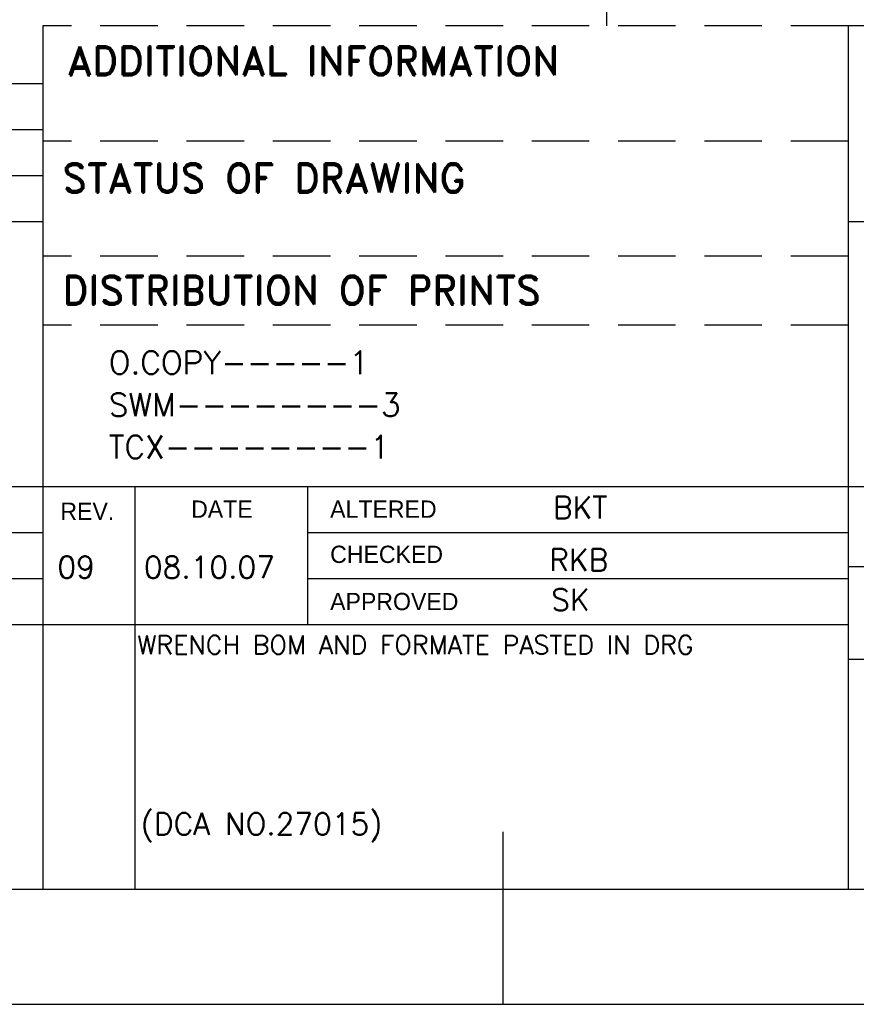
# Model space of a CAD drawing. Extents: x 5111 to 10755, y 3088 to 7079.
# Tile 4 of 8: x 7369 to 8346, y 3088 to 4237. Entities that reach past the tile are written whole.
import ezdxf
from ezdxf.enums import TextEntityAlignment as Align

# ---------------------------------------------------------------- set-up
doc = ezdxf.new("R2010")
doc.units = 0
doc.header["$LTSCALE"] = 10
doc.header["$MEASUREMENT"] = 0
doc.linetypes.add('DASHED', pattern=[0.75, 0.5, -0.25])
doc.layers.get('0').update_dxf_attribs({"linetype": 'CONTINUOUS'})
doc.layers.add('6', color=220, linetype='CONTINUOUS')
doc.layers.add('TEXT', color=7, linetype='CONTINUOUS')
doc.styles.add('ROMAND', font='romand')
doc.styles.add('ROMANS', font='romans')

# ---------------------------------------------------------------- blocks, each defined once
blk = doc.blocks.new('A3')
at = {"color": 5}
blk.add_line((219, 90), (219, 85), dxfattribs=at)
at = {"linetype": 'DASHED'}
for p, q in [((240, 85), (170, 85)), ((170, 85), (170, 45)), ((240, 75), (170, 75)), ((240, 65), (170, 65)), ((240, 59), (170, 59))]:
    blk.add_line(p, q, dxfattribs=at)
for p, q in [((410, 85), (240, 85)), ((240, 85), (240, 10)), ((100, 80), (170, 80)), ((170, 80), (170, 45)), ((123, 76), (170, 76)), ((123, 72), (170, 72)), ((100, 68), (170, 68)), ((240, 68), (410, 68)), ((20, 45), (170, 45)), ((170, 45), (410, 45)), ((170, 45), (170, 10)), ((178, 45), (178, 10)), ((193, 45), (193, 33)), ((123, 41), (170, 41)), ((193, 41), (240, 41)), ((123, 37), (170, 37)), ((193, 37), (240, 37)), ((20, 33), (170, 33)), ((170, 33), (240, 33)), ((240, 30), (410, 30)), ((210, 0), (210, 15)), ((20, 10), (410, 10)), ((170, 10), (410, 10)), ((0, 0), (420, 0))]:
    blk.add_line(p, q)
at = {"layer": 'TEXT'}
blk.add_line((256, 38), (240, 38), dxfattribs=at)
at = {"color": 7, "style": 'ROMANS', "width": 1.3}
blk.add_attdef('DRG_NO', (81.193, 282.789), '', height=3.5, rotation=180, dxfattribs=at)
at = {"style": 'ROMANS'}
for tag, p, width in [('SHTNO', (13.589, 112.796), 0.8), ('REV_NO', (13.609, 103.509), 0.8), ('DRG_NO', (13.688, 75.163), 0.9)]:
    blk.add_attdef(tag, p, '', height=2.8, rotation=90, dxfattribs=dict(at, width=width))
at = {"color": 7, "style": 'ROMANS'}
for tag, p, height in [('PRODUCT', (309.081, 74.125), 4), ('DRN_SIGN', (366.754, 58.083), 1), ('CHD_SIGN', (366.794, 52.108), 1), ('APP_SIGN', (367.443, 46.306), 1), ('TITLE1', (257.161, 19.996), 3.5), ('TITLE2', (256.849, 13.78), 3.5)]:
    blk.add_attdef(tag, p, '', height=height, dxfattribs=at)
for tag, height, p in [('DRN_BY', 2, (352.453, 59.462)), ('DRN_DATE', 1.5, (390.703, 59.562)), ('CHD_DATE', 1.5, (390.606, 54.046)), ('CHD_BY', 2, (352.453, 53.454)), ('NOVAR', 2.5, (403.979, 50.511)), ('APP_BY', 2, (352.453, 47.446)), ('APP_DATE', 1.5, (390.606, 47.546)), ('REFTOASSY', 2.5, (357.116, 34.38)), ('ITNO', 2.5, (390.337, 34.655)), ('SCALE', 2.5, (313.439, 33.999)), ('NOIT', 2.5, (404.463, 32.959)), ('REV_NO', 3.5, (404.113, 21.064)), ('SHTNO', 2.5, (364.939, 12.481)), ('NOSHT', 2.5, (406.967, 12.659))]:
    blk.add_attdef(tag, text='', height=height, dxfattribs=at).set_placement(p, align=Align.MIDDLE)
at = {"color": 7, "style": 'ROMANS', "width": 0.8}
blk.add_attdef('WEIGHT', text='', height=2.3, dxfattribs=at).set_placement((330.676, 33.745), align=Align.MIDDLE)
at = {"color": 7, "style": 'ROMANS', "width": 1.3}
blk.add_attdef('DRG_NO', (341.377, 19.211), '', height=3.5, dxfattribs=at)
at = {"layer": 'TEXT', "style": 'ROMAND'}
for s, p in [('ADDITIONAL INFORMATION', (172.154, 80.726)), ('STATUS OF DRAWING', (171.706, 70.542)), ('DISTRIBUTION OF PRINTS', (171.719, 60.794))]:
    blk.add_text(s, height=2.5, dxfattribs=at).set_placement(p)
at = {"layer": 'TEXT', "color": 1, "style": 'ROMANS'}
for s, p in [('O.COPY-----1', (175.737, 54.761)), ('SWM--------3', (175.737, 51.091)), ('TCX--------1', (175.737, 47.422))]:
    blk.add_text(s, height=2, dxfattribs=at).set_placement(p)
at = {"layer": 'TEXT'}
for s, p in [('DATE', (182.898, 42.274)), ('ALTERED', (194.979, 42.274)), ('REV.', (171.537, 42.089)), ('CHECKED', (194.979, 38.347)), ('APPROVED', (194.979, 34.246))]:
    blk.add_text(s, height=1.5, dxfattribs=at).set_placement(p)

msp = doc.modelspace()

# ---------------------------------------------------------------- block references
at = {"xscale": 13.436928, "yscale": 13.436928, "zscale": 13.436928}
msp.add_blockref('A3', (5111.26, 3087.8), dxfattribs=at)

# ---------------------------------------------------------------- texts
at = {"layer": '6', "style": 'ROMANS'}
for s, height, p in [('BKT', 25.5, (7991.42, 3655.08)), ('09', 25.5, (7412.72, 3585.45)), ('08.10.07', 25.5, (7513.68, 3585.32)), ('RKB', 25.5, (7987.19, 3593.89)), ('SK', 25.5, (7989.31, 3547.47)), ('WRENCH BOM AND FORMATE PASTED IN DRG', 21.675, (7506.08, 3496.52)), ('(DCA NO.27015)', 25.5, (7510.19, 3285.66))]:
    msp.add_text(s, height=height, dxfattribs=at).set_placement(p)

doc.saveas('drawing.dxf')
